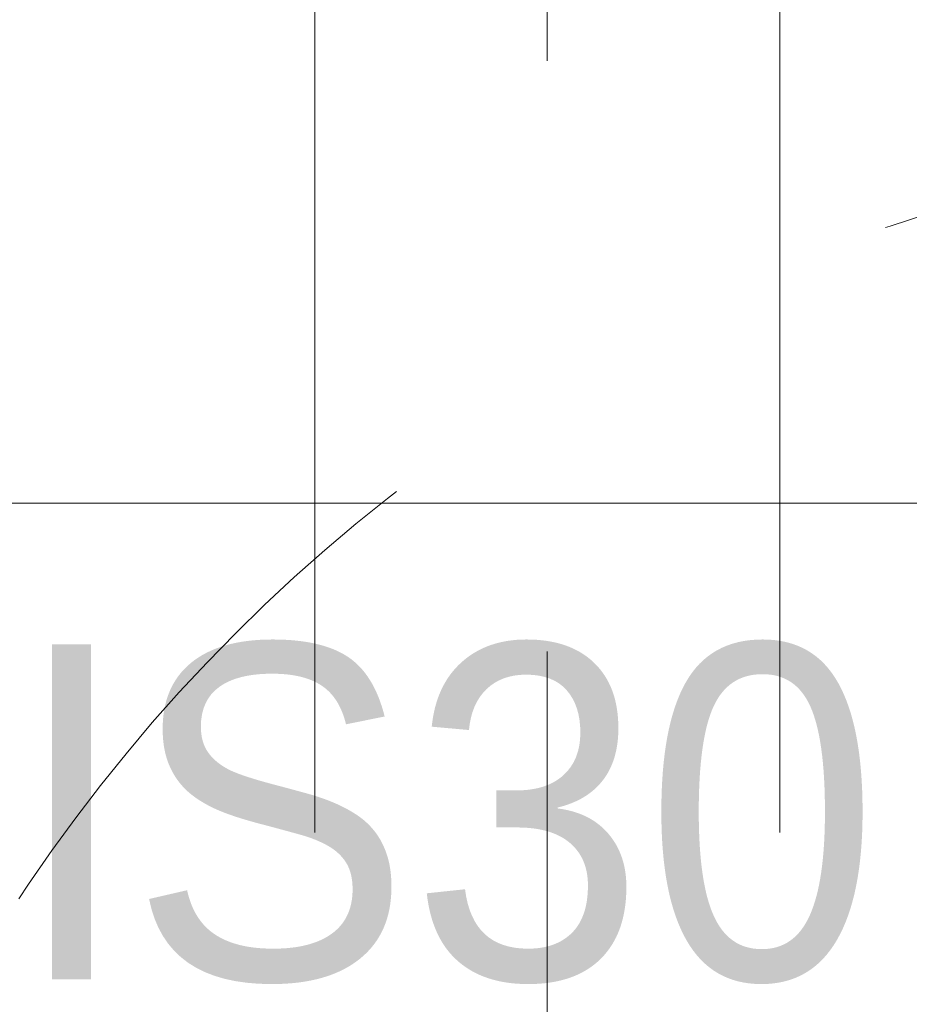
# Model space of a CAD drawing. Header units: centimetres. Extents: x -1434 to 23895, y -8842 to 3590.
# Tile 62 of 75: x 22459 to 22507, y 1477 to 1530. Entities that reach past the tile are written whole.
import ezdxf

# ---------------------------------------------------------------- set-up
doc = ezdxf.new("R2010")
doc.units = ezdxf.units.CM
for name, pattern in [('Dash', [60, 30, -30]), ('Oś', [222.25, 127, -31.75, 31.75, -31.75]), ('Ukryte', [71.438, 47.625, -23.813])]:
    doc.linetypes.add(name, pattern=pattern)
for name, color, linetype, lineweight in [('A-DETL-HDLN', 90, 'Ukryte', 9), ('A-DETL-THIN', 151, 'Continuous', 9), ('A-DOOR', 31, 'Continuous', 13), ('A-DOOR-HDLN', 31, 'Dash', 9), ('A-DOOR-IDEN', 31, 'Continuous', 13), ('G-ANNO-TEXT', 231, 'Continuous', 13), ('S-GRID', 1, 'Continuous', 13)]:
    doc.layers.add(name, color=color, linetype=linetype, lineweight=lineweight)
doc.styles.add('Arial', font='arial.ttf', dxfattribs={"width": 0.9, "height": 18})
doc.styles.add('Arial_5', font='arial.ttf', dxfattribs={"height": 18})

# ---------------------------------------------------------------- blocks, each defined once
blk = doc.blocks.new('Schueco_FWS_ADS-70-HD_inw_Family-01 - FWS SI insert unit-2308021-piętro typowe I-IV - stan projektowany Klatka schodowa')
at = {"layer": 'A-DOOR-HDLN'}
blk.add_arc((-46.25, 7.1), 91.094, 0, 90, dxfattribs=at)

msp = doc.modelspace()

# ---------------------------------------------------------------- linework, layer by layer
at = {"layer": 'A-DETL-HDLN'}
for p, q in [((22474.891, 1343.656), (22474.891, 1877.151)), ((22499.891, 1343.656), (22499.891, 1877.151))]:
    msp.add_line(p, q, dxfattribs=at)
at = {"layer": 'A-DETL-THIN'}
msp.add_line((21900.661, 1504.231), (22706.379, 1504.231), dxfattribs=at)
at = {"layer": 'S-GRID', "linetype": 'Oś'}
msp.add_line((22487.391, 1940.77), (22487.391, 1248.147), dxfattribs=at)

# ---------------------------------------------------------------- block references
at = {"layer": 'A-DOOR', "rotation": 90.0000000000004}
msp.add_blockref('Schueco_FWS_ADS-70-HD_inw_Family-01 - FWS SI insert unit-2308021-piętro typowe I-IV - stan projektowany Klatka schodowa', (22542.141, 1479.076), dxfattribs=at)

# ---------------------------------------------------------------- texts
at = {"layer": 'A-DOOR-IDEN', "insert": (22536.66, 1469.052), "char_height": 18, "width": 41.7, "attachment_point": 6, "line_spacing_factor": 0.936439, "style": 'Arial_5'}
msp.add_mtext('\\pxqr,t7.05556,14.11111,21.16667,28.22222,35.27778,42.33333,49.38889,56.44444,63.5,70.55556,77.61111,84.66667,91.72222,98.77778,105.83333,112.88889,119.94444,127,134.05556,141.11111,148.16667,155.22222,162.27778,169.33333,176.38889,183.44444,190.5,197.55556,204.61111,211.66667,218.72222,225.77778;{90\\P200}', dxfattribs=at)
at = {"layer": 'G-ANNO-TEXT', "color": 1, "insert": (22443.579, 1496.642), "char_height": 18, "width": 61.3575, "attachment_point": 1, "line_spacing_factor": 0.936439, "style": 'Arial'}
msp.add_mtext('\\pxt6.35,12.7,19.05,25.4,31.75,38.1,44.45,50.8,57.15,63.5,69.85,76.2,82.55,88.9,95.25,101.6,107.95,114.3,120.65,127,133.35,139.7,146.05,152.4,158.75,165.1,171.45,177.8,184.15,190.5,196.85,203.2;{EIS30}', dxfattribs=at)

doc.saveas('drawing.dxf')
